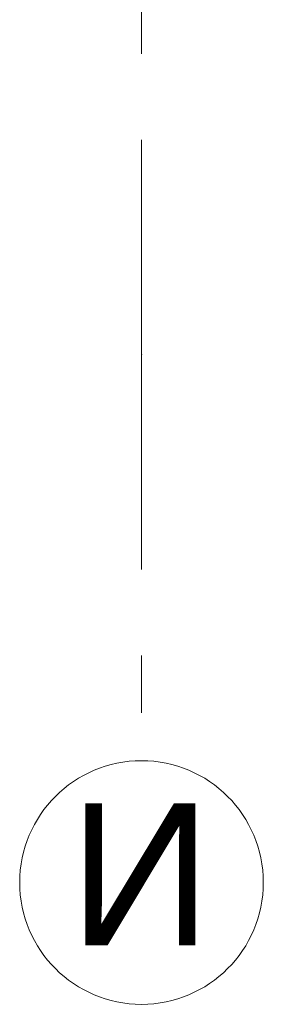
# Model space of a CAD drawing. Header units: millimetres. Extents: x 0 to 1396, y 0 to 589.
# Tile 11 of 23: x 355.69 to 358.69, y 143.52 to 155.65. Entities that reach past the tile are written whole.
import ezdxf
from ezdxf.xclip import XClip

# ---------------------------------------------------------------- set-up
doc = ezdxf.new("R2010")
doc.units = ezdxf.units.MM
doc.header["$MEASUREMENT"] = 0
doc.header["$XCLIPFRAME"] = 0
doc.linetypes.add('Штрих-Штриховая', pattern=[10.936111, 5.291667, -2.116667, 1.411111, -2.116667])
doc.layers.add('Элемент модели - Оси Улица Бани', color=7, linetype='Continuous')
doc.styles.add('СГЕНЕРИР_СТИЛЬ_3', font='txt')

# ---------------------------------------------------------------- blocks, each defined once
blk = doc.blocks.new('Чертеж_2_2', base_point=(217.704, 72.604))
at = {"layer": 'Элемент модели - Оси Улица Бани', "color": 7, "linetype": 'Штрих-Штриховая', "lineweight": 15, "ltscale": 0.5}
for q in [(357.186, 198.993), (357.186, 146.523)]:
    blk.add_line((357.186, 151.523), q, dxfattribs=at)
at = {"layer": 'Элемент модели - Оси Улица Бани', "color": 7, "linetype": 'Continuous', "lineweight": 15, "ltscale": 0.5}
blk.add_circle((357.186, 145.023), 1.5, dxfattribs=at)
at = {"layer": 'Элемент модели - Оси Улица Бани', "color": 7, "linetype": 'Штрих-Штриховая', "lineweight": 15, "ltscale": 0.5}
blk.add_point((357.186, 151.523), dxfattribs=at)
blk.add_point((357.186, 151.523), dxfattribs=at)
at = {"layer": 'Элемент модели - Оси Улица Бани', "color": 7, "linetype": 'Continuous', "lineweight": 15, "insert": (358.05, 145.123), "char_height": 1.75, "attachment_point": 6, "style": 'СГЕНЕРИР_СТИЛЬ_3'}
blk.add_mtext('\\A1;{\\pqr;\\pt0;\\fArial|b0|i0|c204|p38;И}', dxfattribs=at)

msp = doc.modelspace()

# ---------------------------------------------------------------- block references
at = {"color": 161, "linetype": 'Continuous', "lineweight": 40, "true_color": 0x83aefe}
ref = msp.add_blockref('Чертеж_2_2', (217.704, 72.604), dxfattribs=at)
XClip(ref).set_block_clipping_path([(75.5282337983, 138.0790885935), (407.6441154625, 585.1734188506)])

doc.saveas('drawing.dxf')
